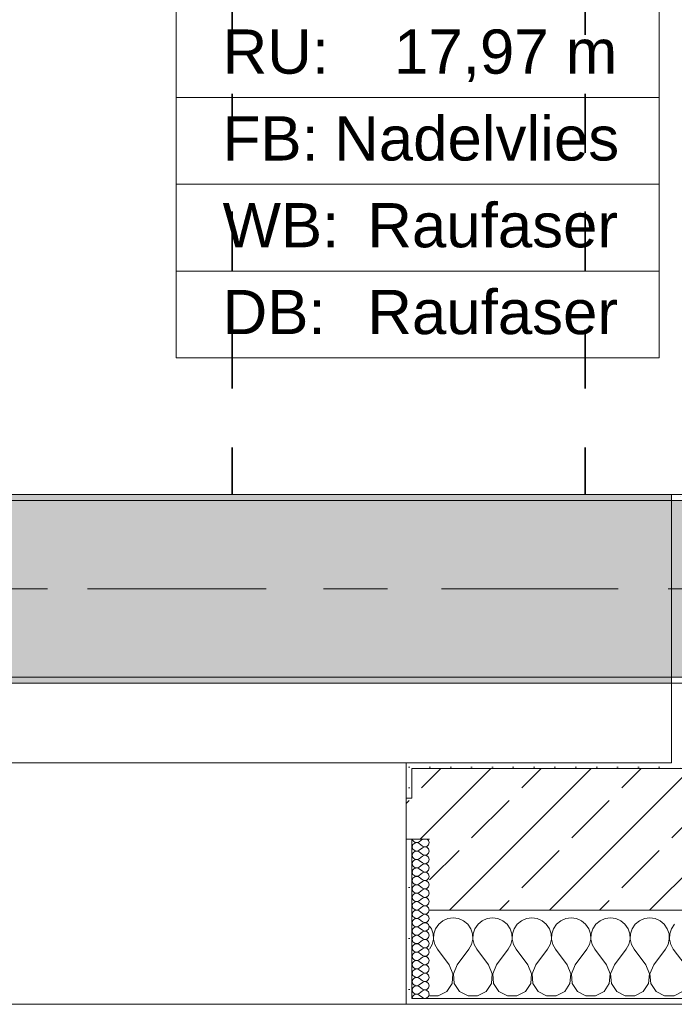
# Model space of a CAD drawing. Header units: metres. Extents: x -3.6 to 84.5, y -11 to 16.8.
# Tile 50 of 137: x 17.3 to 18.4, y -0.2 to 1.5. Entities that reach past the tile are written whole.
import ezdxf

# ---------------------------------------------------------------- set-up
doc = ezdxf.new("R2010")
doc.units = ezdxf.units.M
doc.header["$MEASUREMENT"] = 0
doc.linetypes.add('Achse', pattern=[0.2, 0.1, -0.05, 0, -0.05])
doc.linetypes.add('Strichlinie doppelt', pattern=[0.546806, 0.264583, -0.105833, 0.070556, -0.105833])
for name, color, linetype in [('155 - Bemaßung_ Beschriftung.Ausbau - Deckenelemente', 7, 'Continuous'), ('401 - Zone.Raum_ Raumbegrenzung_ Whg.', 7, 'Continuous'), ('451 - Universal.Achsen Raster', 7, 'Continuous'), ('604 - Struktur.Wand Aussen', 7, 'Continuous'), ('607 - Struktur.Stütze', 7, 'Continuous'), ('608 - Struktur.Träger', 7, 'Continuous')]:
    doc.layers.add(name, color=color, linetype=linetype)
doc.styles.add('ERSTELLTER_STIL_2', font='txt')
pattern_1 = [(45, (0, 0), (-0.01767767, 0.01767767), [0, -0.025])]
pattern_2 = [(0, (0, 0), (0, 0.08660254), [0, -0.05]), (0, (0.025, 0.0433), (0, 0.08660254), [0, -0.05])]
pattern_3 = [(45, (0, 0), (-0.08485281, 0.08485281), []), (45, (-0.04243, 0.04243), (-0.08485281, 0.08485281), [0.09, -0.03])]

# ---------------------------------------------------------------- blocks, each defined once
blk = doc.blocks.new('*X74')
at = {"layer": '604 - Struktur.Wand Aussen', "color": 7, "linetype": 'Continuous', "lineweight": 5}
for p, q in [((17.9825, -0.0133), (17.9754, -0.0192)), ((17.9909, -0.0096), (17.9825, -0.0133)), ((18, -0.0083), (17.9909, -0.0096)), ((18.0091, -0.0096), (18, -0.0083)), ((18.0175, -0.0133), (18.0091, -0.0096)), ((18.0246, -0.0192), (18.0175, -0.0133)), ((18.0491, -0.0133), (18.0421, -0.0192)), ((18.0576, -0.0096), (18.0491, -0.0133)), ((18.0667, -0.0083), (18.0576, -0.0096)), ((18.0758, -0.0096), (18.0667, -0.0083)), ((18.0842, -0.0133), (18.0758, -0.0096)), ((18.0913, -0.0192), (18.0842, -0.0133)), ((18.1158, -0.0133), (18.1087, -0.0192)), ((18.1242, -0.0096), (18.1158, -0.0133)), ((18.1333, -0.0083), (18.1242, -0.0096)), ((18.1424, -0.0096), (18.1333, -0.0083)), ((18.1509, -0.0133), (18.1424, -0.0096)), ((18.1579, -0.0192), (18.1509, -0.0133)), ((18.1825, -0.0133), (18.1754, -0.0192)), ((18.1909, -0.0096), (18.1825, -0.0133)), ((18.2, -0.0083), (18.1909, -0.0096)), ((18.2091, -0.0096), (18.2, -0.0083)), ((18.2175, -0.0133), (18.2091, -0.0096)), ((18.2246, -0.0192), (18.2175, -0.0133)), ((18.2491, -0.0133), (18.2421, -0.0192)), ((18.2576, -0.0096), (18.2491, -0.0133)), ((18.2667, -0.0083), (18.2576, -0.0096)), ((18.2758, -0.0096), (18.2667, -0.0083)), ((18.2842, -0.0133), (18.2758, -0.0096)), ((18.2913, -0.0192), (18.2842, -0.0133)), ((18.3158, -0.0133), (18.3087, -0.0192)), ((18.3242, -0.0096), (18.3158, -0.0133)), ((18.3333, -0.0083), (18.3242, -0.0096)), ((18.3424, -0.0096), (18.3333, -0.0083)), ((18.3509, -0.0133), (18.3424, -0.0096)), ((18.3579, -0.0192), (18.3509, -0.0133)), ((17.9631, -0.0268), (17.96, -0.0222)), ((17.9661, -0.0355), (17.9631, -0.0268)), ((17.9702, -0.0268), (17.9672, -0.0355)), ((17.9754, -0.0192), (17.9702, -0.0268)), ((18.0298, -0.0268), (18.0246, -0.0192)), ((18.0328, -0.0355), (18.0298, -0.0268)), ((18.0369, -0.0268), (18.0339, -0.0355)), ((18.0421, -0.0192), (18.0369, -0.0268)), ((18.0965, -0.0268), (18.0913, -0.0192)), ((18.0994, -0.0355), (18.0965, -0.0268)), ((18.1035, -0.0268), (18.1006, -0.0355)), ((18.1087, -0.0192), (18.1035, -0.0268)), ((18.1631, -0.0268), (18.1579, -0.0192)), ((18.1661, -0.0355), (18.1631, -0.0268)), ((18.1702, -0.0268), (18.1672, -0.0355)), ((18.1754, -0.0192), (18.1702, -0.0268)), ((18.2298, -0.0268), (18.2246, -0.0192)), ((18.2328, -0.0355), (18.2298, -0.0268)), ((18.2369, -0.0268), (18.2339, -0.0355)), ((18.2421, -0.0192), (18.2369, -0.0268)), ((18.2965, -0.0268), (18.2913, -0.0192)), ((18.2994, -0.0355), (18.2965, -0.0268)), ((18.3035, -0.0268), (18.3006, -0.0355)), ((18.3087, -0.0192), (18.3035, -0.0268)), ((18.3631, -0.0268), (18.3579, -0.0192)), ((18.3661, -0.0355), (18.3631, -0.0268)), ((18.3702, -0.0268), (18.3672, -0.0355)), ((18.3754, -0.0192), (18.3702, -0.0268)), ((17.9645, -0.0536), (17.9665, -0.0447)), ((17.9665, -0.0447), (17.9661, -0.0355)), ((17.9672, -0.0355), (17.9668, -0.0447)), ((17.9668, -0.0447), (17.9689, -0.0536)), ((18.0311, -0.0536), (18.0332, -0.0447)), ((18.0332, -0.0447), (18.0328, -0.0355)), ((18.0339, -0.0355), (18.0335, -0.0447)), ((18.0335, -0.0447), (18.0355, -0.0536)), ((18.0978, -0.0536), (18.0999, -0.0447)), ((18.0999, -0.0447), (18.0994, -0.0355)), ((18.1006, -0.0355), (18.1001, -0.0447)), ((18.1001, -0.0447), (18.1022, -0.0536)), ((18.1645, -0.0536), (18.1665, -0.0447)), ((18.1665, -0.0447), (18.1661, -0.0355)), ((18.1672, -0.0355), (18.1668, -0.0447)), ((18.1668, -0.0447), (18.1689, -0.0536)), ((18.2311, -0.0536), (18.2332, -0.0447)), ((18.2332, -0.0447), (18.2328, -0.0355)), ((18.2339, -0.0355), (18.2335, -0.0447)), ((18.2335, -0.0447), (18.2355, -0.0536)), ((18.2978, -0.0536), (18.2999, -0.0447)), ((18.2999, -0.0447), (18.2994, -0.0355)), ((18.3006, -0.0355), (18.3001, -0.0447)), ((18.3001, -0.0447), (18.3022, -0.0536)), ((18.3645, -0.0536), (18.3665, -0.0447)), ((18.3665, -0.0447), (18.3661, -0.0355)), ((18.3672, -0.0355), (18.3668, -0.0447)), ((18.3668, -0.0447), (18.3689, -0.0536)), ((17.96, -0.0617), (17.9645, -0.0536)), ((17.9689, -0.0536), (17.9733, -0.0617)), ((17.9933, -0.0883), (17.9733, -0.0617)), ((18.0067, -0.0883), (18.0267, -0.0617)), ((18.0267, -0.0617), (18.0311, -0.0536)), ((18.0355, -0.0536), (18.04, -0.0617)), ((18.06, -0.0883), (18.04, -0.0617)), ((18.0733, -0.0883), (18.0933, -0.0617)), ((18.0933, -0.0617), (18.0978, -0.0536)), ((18.1022, -0.0536), (18.1067, -0.0617)), ((18.1267, -0.0883), (18.1067, -0.0617)), ((18.14, -0.0883), (18.16, -0.0617)), ((18.16, -0.0617), (18.1645, -0.0536)), ((18.1689, -0.0536), (18.1733, -0.0617)), ((18.1933, -0.0883), (18.1733, -0.0617)), ((18.2067, -0.0883), (18.2267, -0.0617)), ((18.2267, -0.0617), (18.2311, -0.0536)), ((18.2355, -0.0536), (18.24, -0.0617)), ((18.26, -0.0883), (18.24, -0.0617)), ((18.2733, -0.0883), (18.2933, -0.0617)), ((18.2933, -0.0617), (18.2978, -0.0536)), ((18.3022, -0.0536), (18.3067, -0.0617)), ((18.3267, -0.0883), (18.3067, -0.0617)), ((18.34, -0.0883), (18.36, -0.0617)), ((18.36, -0.0617), (18.3645, -0.0536)), ((18.3689, -0.0536), (18.3733, -0.0617)), ((18.3933, -0.0883), (18.3733, -0.0617)), ((17.9996, -0.1033), (17.9933, -0.0883)), ((18.0067, -0.0883), (18.0004, -0.1033)), ((18.0663, -0.1033), (18.06, -0.0883)), ((18.0733, -0.0883), (18.067, -0.1033)), ((18.133, -0.1033), (18.1267, -0.0883)), ((18.14, -0.0883), (18.1337, -0.1033)), ((18.1996, -0.1033), (18.1933, -0.0883)), ((18.2067, -0.0883), (18.2004, -0.1033)), ((18.2663, -0.1033), (18.26, -0.0883)), ((18.2733, -0.0883), (18.267, -0.1033)), ((18.333, -0.1033), (18.3267, -0.0883)), ((18.34, -0.0883), (18.3337, -0.1033)), ((17.9981, -0.1195), (17.9996, -0.1033)), ((18.0004, -0.1033), (18.0019, -0.1195)), ((18.0648, -0.1195), (18.0663, -0.1033)), ((18.067, -0.1033), (18.0686, -0.1195)), ((18.1314, -0.1195), (18.133, -0.1033)), ((18.1337, -0.1033), (18.1352, -0.1195)), ((18.1981, -0.1195), (18.1996, -0.1033)), ((18.2004, -0.1033), (18.2019, -0.1195)), ((18.2648, -0.1195), (18.2663, -0.1033)), ((18.267, -0.1033), (18.2686, -0.1195)), ((18.3314, -0.1195), (18.333, -0.1033)), ((18.3337, -0.1033), (18.3352, -0.1195)), ((17.9748, -0.1407), (17.9891, -0.133)), ((17.9891, -0.133), (17.9981, -0.1195)), ((18.0019, -0.1195), (18.0109, -0.133)), ((18.0109, -0.133), (18.0252, -0.1407)), ((18.0415, -0.1407), (18.0558, -0.133)), ((18.0558, -0.133), (18.0648, -0.1195)), ((18.0686, -0.1195), (18.0776, -0.133)), ((18.0776, -0.133), (18.0919, -0.1407)), ((18.1081, -0.1407), (18.1224, -0.133)), ((18.1224, -0.133), (18.1314, -0.1195)), ((18.1352, -0.1195), (18.1442, -0.133)), ((18.1442, -0.133), (18.1585, -0.1407)), ((18.1748, -0.1407), (18.1891, -0.133)), ((18.1891, -0.133), (18.1981, -0.1195)), ((18.2019, -0.1195), (18.2109, -0.133)), ((18.2109, -0.133), (18.2252, -0.1407)), ((18.2415, -0.1407), (18.2558, -0.133)), ((18.2558, -0.133), (18.2648, -0.1195)), ((18.2686, -0.1195), (18.2776, -0.133)), ((18.2776, -0.133), (18.2919, -0.1407)), ((18.3081, -0.1407), (18.3224, -0.133)), ((18.3224, -0.133), (18.3314, -0.1195)), ((18.3352, -0.1195), (18.3442, -0.133)), ((18.3442, -0.133), (18.3585, -0.1407)), ((18.3748, -0.1407), (18.3891, -0.133)), ((17.96, -0.1407), (17.9748, -0.1407)), ((18.0252, -0.1407), (18.0415, -0.1407)), ((18.0919, -0.1407), (18.1081, -0.1407)), ((18.1585, -0.1407), (18.1748, -0.1407)), ((18.2252, -0.1407), (18.2415, -0.1407)), ((18.2919, -0.1407), (18.3081, -0.1407)), ((18.3585, -0.1407), (18.3748, -0.1407))]:
    blk.add_line(p, q, dxfattribs=at)
blk = doc.blocks.new('*X98')
at = {"layer": '604 - Struktur.Wand Aussen', "color": 7, "linetype": 'Continuous', "lineweight": 5}
for p, q in [((17.9309, 0.125), (17.931, 0.1245)), ((17.931, 0.1245), (17.9318, 0.1227)), ((17.9318, 0.1227), (17.933, 0.1212)), ((17.933, 0.1174), (17.9318, 0.1159)), ((17.933, 0.1212), (17.9347, 0.12)), ((17.9347, 0.1185), (17.933, 0.1174)), ((17.9347, 0.12), (17.9365, 0.1194)), ((17.9365, 0.1192), (17.9347, 0.1185)), ((17.9365, 0.1194), (17.9385, 0.1193)), ((17.9385, 0.1193), (17.9365, 0.1192)), ((17.9385, 0.1193), (17.9404, 0.1198)), ((17.9404, 0.1188), (17.9385, 0.1193)), ((17.9404, 0.1198), (17.9421, 0.1207)), ((17.9421, 0.1179), (17.9404, 0.1188)), ((17.9479, 0.125), (17.9421, 0.1207)), ((17.9479, 0.1136), (17.9421, 0.1179)), ((17.9582, 0.123), (17.9561, 0.125)), ((17.9593, 0.1193), (17.9582, 0.123)), ((17.9582, 0.1155), (17.9593, 0.1193)), ((17.931, 0.1141), (17.9307, 0.1121)), ((17.9307, 0.1121), (17.931, 0.1102)), ((17.9318, 0.1159), (17.931, 0.1141)), ((17.931, 0.1102), (17.9318, 0.1084)), ((17.9318, 0.1016), (17.931, 0.0998)), ((17.9318, 0.1084), (17.933, 0.1069)), ((17.933, 0.1031), (17.9318, 0.1016)), ((17.933, 0.1069), (17.9347, 0.1058)), ((17.9347, 0.1042), (17.933, 0.1031)), ((17.9347, 0.1058), (17.9365, 0.1051)), ((17.9365, 0.1049), (17.9347, 0.1042)), ((17.9365, 0.1051), (17.9385, 0.105)), ((17.9385, 0.105), (17.9365, 0.1049)), ((17.9385, 0.105), (17.9404, 0.1055)), ((17.9404, 0.1045), (17.9385, 0.105)), ((17.9404, 0.1055), (17.9421, 0.1064)), ((17.9421, 0.1036), (17.9404, 0.1045)), ((17.9479, 0.1107), (17.9421, 0.1064)), ((17.9479, 0.0993), (17.9421, 0.1036)), ((17.9479, 0.1136), (17.9515, 0.1122)), ((17.9515, 0.1121), (17.9479, 0.1107)), ((17.9515, 0.1122), (17.9553, 0.1129)), ((17.9553, 0.1114), (17.9515, 0.1121)), ((17.9553, 0.1129), (17.9582, 0.1155)), ((17.9582, 0.1088), (17.9553, 0.1114)), ((17.9553, 0.0986), (17.9582, 0.1012)), ((17.9593, 0.105), (17.9582, 0.1088)), ((17.9582, 0.1012), (17.9593, 0.105)), ((17.931, 0.0998), (17.9307, 0.0979)), ((17.9307, 0.0979), (17.931, 0.0959)), ((17.931, 0.0855), (17.9307, 0.0836)), ((17.9307, 0.0836), (17.931, 0.0816)), ((17.931, 0.0959), (17.9318, 0.0941)), ((17.9318, 0.0873), (17.931, 0.0855)), ((17.9318, 0.0941), (17.933, 0.0926)), ((17.933, 0.0888), (17.9318, 0.0873)), ((17.933, 0.0926), (17.9347, 0.0915)), ((17.9347, 0.09), (17.933, 0.0888)), ((17.9347, 0.0915), (17.9365, 0.0908)), ((17.9365, 0.0906), (17.9347, 0.09)), ((17.9365, 0.0908), (17.9385, 0.0907)), ((17.9385, 0.0907), (17.9365, 0.0906)), ((17.9385, 0.0907), (17.9404, 0.0912)), ((17.9404, 0.0902), (17.9385, 0.0907)), ((17.9404, 0.0912), (17.9421, 0.0921)), ((17.9421, 0.0893), (17.9404, 0.0902)), ((17.9479, 0.0964), (17.9421, 0.0921)), ((17.9479, 0.085), (17.9421, 0.0893)), ((17.9479, 0.0993), (17.9515, 0.0979)), ((17.9515, 0.0978), (17.9479, 0.0964)), ((17.9479, 0.085), (17.9515, 0.0836)), ((17.9515, 0.0835), (17.9479, 0.0821)), ((17.9515, 0.0979), (17.9553, 0.0986)), ((17.9553, 0.0971), (17.9515, 0.0978)), ((17.9515, 0.0836), (17.9553, 0.0843)), ((17.9553, 0.0828), (17.9515, 0.0835)), ((17.9582, 0.0945), (17.9553, 0.0971)), ((17.9553, 0.0843), (17.9582, 0.087)), ((17.9593, 0.0907), (17.9582, 0.0945)), ((17.9582, 0.087), (17.9593, 0.0907)), ((17.931, 0.0712), (17.9307, 0.0693)), ((17.9307, 0.0693), (17.931, 0.0673)), ((17.931, 0.0816), (17.9318, 0.0798)), ((17.9318, 0.073), (17.931, 0.0712)), ((17.931, 0.0673), (17.9318, 0.0655)), ((17.9318, 0.0798), (17.933, 0.0783)), ((17.933, 0.0746), (17.9318, 0.073)), ((17.933, 0.0783), (17.9347, 0.0772)), ((17.9347, 0.0757), (17.933, 0.0746)), ((17.9347, 0.0772), (17.9365, 0.0766)), ((17.9365, 0.0763), (17.9347, 0.0757)), ((17.9365, 0.0766), (17.9385, 0.0765)), ((17.9385, 0.0764), (17.9365, 0.0763)), ((17.9385, 0.0765), (17.9404, 0.0769)), ((17.9404, 0.076), (17.9385, 0.0764)), ((17.9404, 0.0769), (17.9421, 0.0779)), ((17.9421, 0.075), (17.9404, 0.076)), ((17.9479, 0.0821), (17.9421, 0.0779)), ((17.9479, 0.0707), (17.9421, 0.075)), ((17.9479, 0.0679), (17.9421, 0.0636)), ((17.9479, 0.0707), (17.9515, 0.0693)), ((17.9515, 0.0693), (17.9479, 0.0679)), ((17.9515, 0.0693), (17.9553, 0.07)), ((17.9553, 0.0685), (17.9515, 0.0693)), ((17.9582, 0.0802), (17.9553, 0.0828)), ((17.9553, 0.07), (17.9582, 0.0727)), ((17.9582, 0.0659), (17.9553, 0.0685)), ((17.9593, 0.0764), (17.9582, 0.0802)), ((17.9582, 0.0727), (17.9593, 0.0764)), ((17.931, 0.057), (17.9307, 0.055)), ((17.9307, 0.055), (17.931, 0.053)), ((17.9318, 0.0588), (17.931, 0.057)), ((17.931, 0.053), (17.9318, 0.0512)), ((17.9318, 0.0655), (17.933, 0.064)), ((17.933, 0.0603), (17.9318, 0.0588)), ((17.9318, 0.0512), (17.933, 0.0497)), ((17.933, 0.064), (17.9347, 0.0629)), ((17.9347, 0.0614), (17.933, 0.0603)), ((17.9347, 0.0629), (17.9365, 0.0623)), ((17.9365, 0.062), (17.9347, 0.0614)), ((17.9365, 0.0623), (17.9385, 0.0622)), ((17.9385, 0.0621), (17.9365, 0.062)), ((17.9385, 0.0622), (17.9404, 0.0626)), ((17.9404, 0.0617), (17.9385, 0.0621)), ((17.9404, 0.0626), (17.9421, 0.0636)), ((17.9421, 0.0607), (17.9404, 0.0617)), ((17.9479, 0.0564), (17.9421, 0.0607)), ((17.9479, 0.0536), (17.9421, 0.0493)), ((17.9479, 0.0564), (17.9515, 0.055)), ((17.9515, 0.055), (17.9479, 0.0536)), ((17.9515, 0.055), (17.9553, 0.0558)), ((17.9553, 0.0542), (17.9515, 0.055)), ((17.9553, 0.0558), (17.9582, 0.0584)), ((17.9582, 0.0516), (17.9553, 0.0542)), ((17.9593, 0.0621), (17.9582, 0.0659)), ((17.9582, 0.0584), (17.9593, 0.0621)), ((17.9593, 0.0479), (17.9582, 0.0516)), ((17.931, 0.0427), (17.9307, 0.0407)), ((17.9307, 0.0407), (17.931, 0.0388)), ((17.9318, 0.0445), (17.931, 0.0427)), ((17.931, 0.0388), (17.9318, 0.037)), ((17.933, 0.046), (17.9318, 0.0445)), ((17.9318, 0.037), (17.933, 0.0354)), ((17.933, 0.0497), (17.9347, 0.0486)), ((17.9347, 0.0471), (17.933, 0.046)), ((17.933, 0.0354), (17.9347, 0.0343)), ((17.9347, 0.0486), (17.9365, 0.048)), ((17.9365, 0.0477), (17.9347, 0.0471)), ((17.9347, 0.0343), (17.9365, 0.0337)), ((17.9365, 0.0334), (17.9347, 0.0328)), ((17.9365, 0.048), (17.9385, 0.0479)), ((17.9385, 0.0478), (17.9365, 0.0477)), ((17.9365, 0.0337), (17.9385, 0.0336)), ((17.9385, 0.0335), (17.9365, 0.0334)), ((17.9385, 0.0479), (17.9404, 0.0483)), ((17.9404, 0.0474), (17.9385, 0.0478)), ((17.9385, 0.0336), (17.9404, 0.034)), ((17.9404, 0.0331), (17.9385, 0.0335)), ((17.9404, 0.0483), (17.9421, 0.0493)), ((17.9421, 0.0464), (17.9404, 0.0474)), ((17.9404, 0.034), (17.9421, 0.035)), ((17.9479, 0.0421), (17.9421, 0.0464)), ((17.9479, 0.0393), (17.9421, 0.035)), ((17.9479, 0.0421), (17.9515, 0.0407)), ((17.9515, 0.0407), (17.9479, 0.0393)), ((17.9515, 0.0407), (17.9553, 0.0415)), ((17.9553, 0.04), (17.9515, 0.0407)), ((17.9553, 0.0415), (17.9582, 0.0441)), ((17.9582, 0.0373), (17.9553, 0.04)), ((17.9582, 0.0441), (17.9593, 0.0479)), ((17.9593, 0.0336), (17.9582, 0.0373)), ((17.9582, 0.0298), (17.9593, 0.0336)), ((17.931, 0.0284), (17.9307, 0.0264)), ((17.9307, 0.0264), (17.931, 0.0245)), ((17.9318, 0.0302), (17.931, 0.0284)), ((17.931, 0.0245), (17.9318, 0.0227)), ((17.933, 0.0317), (17.9318, 0.0302)), ((17.9318, 0.0227), (17.933, 0.0212)), ((17.933, 0.0174), (17.9318, 0.0159)), ((17.9347, 0.0328), (17.933, 0.0317)), ((17.933, 0.0212), (17.9347, 0.02)), ((17.9347, 0.0185), (17.933, 0.0174)), ((17.9347, 0.02), (17.9365, 0.0194)), ((17.9365, 0.0192), (17.9347, 0.0185)), ((17.9365, 0.0194), (17.9385, 0.0193)), ((17.9385, 0.0193), (17.9365, 0.0192)), ((17.9385, 0.0193), (17.9404, 0.0198)), ((17.9404, 0.0188), (17.9385, 0.0193)), ((17.9421, 0.0321), (17.9404, 0.0331)), ((17.9404, 0.0198), (17.9421, 0.0207)), ((17.9421, 0.0179), (17.9404, 0.0188)), ((17.9479, 0.0279), (17.9421, 0.0321)), ((17.9479, 0.025), (17.9421, 0.0207)), ((17.9479, 0.0136), (17.9421, 0.0179)), ((17.9479, 0.0279), (17.9515, 0.0265)), ((17.9515, 0.0264), (17.9479, 0.025)), ((17.9515, 0.0265), (17.9553, 0.0272)), ((17.9553, 0.0257), (17.9515, 0.0264)), ((17.9553, 0.0272), (17.9582, 0.0298)), ((17.9582, 0.023), (17.9553, 0.0257)), ((17.9593, 0.0193), (17.9582, 0.023)), ((17.9582, 0.0155), (17.9593, 0.0193)), ((17.931, 0.0141), (17.9307, 0.0121)), ((17.9307, 0.0121), (17.931, 0.0102)), ((17.9318, 0.0159), (17.931, 0.0141)), ((17.931, 0.0102), (17.9318, 0.0084)), ((17.9318, 0.0016), (17.931, -0.0002)), ((17.9318, 0.0084), (17.933, 0.0069)), ((17.933, 0.0031), (17.9318, 0.0016)), ((17.933, 0.0069), (17.9347, 0.0058)), ((17.9347, 0.0042), (17.933, 0.0031)), ((17.9347, 0.0058), (17.9365, 0.0051)), ((17.9365, 0.0049), (17.9347, 0.0042)), ((17.9365, 0.0051), (17.9385, 0.005)), ((17.9385, 0.005), (17.9365, 0.0049)), ((17.9385, 0.005), (17.9404, 0.0055)), ((17.9404, 0.0045), (17.9385, 0.005)), ((17.9404, 0.0055), (17.9421, 0.0064)), ((17.9421, 0.0036), (17.9404, 0.0045)), ((17.9479, 0.0107), (17.9421, 0.0064)), ((17.9479, -0.0007), (17.9421, 0.0036)), ((17.9479, 0.0136), (17.9515, 0.0122)), ((17.9515, 0.0121), (17.9479, 0.0107)), ((17.9515, 0.0122), (17.9553, 0.0129)), ((17.9553, 0.0114), (17.9515, 0.0121)), ((17.9553, 0.0129), (17.9582, 0.0155)), ((17.9582, 0.0088), (17.9553, 0.0114)), ((17.9553, -0.0014), (17.9582, 0.0012)), ((17.9593, 0.005), (17.9582, 0.0088)), ((17.9582, 0.0012), (17.9593, 0.005)), ((17.931, -0.0002), (17.9307, -0.0021)), ((17.9307, -0.0021), (17.931, -0.0041)), ((17.931, -0.0145), (17.9307, -0.0164)), ((17.9307, -0.0164), (17.931, -0.0184)), ((17.931, -0.0041), (17.9318, -0.0059)), ((17.9318, -0.0127), (17.931, -0.0145)), ((17.9318, -0.0059), (17.933, -0.0074)), ((17.933, -0.0112), (17.9318, -0.0127)), ((17.933, -0.0074), (17.9347, -0.0085)), ((17.9347, -0.01), (17.933, -0.0112)), ((17.9347, -0.0085), (17.9365, -0.0092)), ((17.9365, -0.0094), (17.9347, -0.01)), ((17.9365, -0.0092), (17.9385, -0.0093)), ((17.9385, -0.0093), (17.9365, -0.0094)), ((17.9385, -0.0093), (17.9404, -0.0088)), ((17.9404, -0.0098), (17.9385, -0.0093)), ((17.9404, -0.0088), (17.9421, -0.0079)), ((17.9421, -0.0107), (17.9404, -0.0098)), ((17.9479, -0.0036), (17.9421, -0.0079)), ((17.9479, -0.015), (17.9421, -0.0107)), ((17.9479, -0.0007), (17.9515, -0.0021)), ((17.9515, -0.0022), (17.9479, -0.0036)), ((17.9479, -0.015), (17.9515, -0.0164)), ((17.9515, -0.0165), (17.9479, -0.0179)), ((17.9515, -0.0021), (17.9553, -0.0014)), ((17.9553, -0.0029), (17.9515, -0.0022)), ((17.9515, -0.0164), (17.9553, -0.0157)), ((17.9553, -0.0172), (17.9515, -0.0165)), ((17.9582, -0.0055), (17.9553, -0.0029)), ((17.9553, -0.0157), (17.9582, -0.013)), ((17.9593, -0.0093), (17.9582, -0.0055)), ((17.9582, -0.013), (17.9593, -0.0093)), ((17.931, -0.0288), (17.9307, -0.0307)), ((17.9307, -0.0307), (17.931, -0.0327)), ((17.931, -0.0184), (17.9318, -0.0202)), ((17.9318, -0.027), (17.931, -0.0288)), ((17.931, -0.0327), (17.9318, -0.0345)), ((17.9318, -0.0202), (17.933, -0.0217)), ((17.933, -0.0254), (17.9318, -0.027)), ((17.933, -0.0217), (17.9347, -0.0228)), ((17.9347, -0.0243), (17.933, -0.0254)), ((17.9347, -0.0228), (17.9365, -0.0234)), ((17.9365, -0.0237), (17.9347, -0.0243)), ((17.9365, -0.0234), (17.9385, -0.0235)), ((17.9385, -0.0236), (17.9365, -0.0237)), ((17.9385, -0.0235), (17.9404, -0.0231)), ((17.9404, -0.024), (17.9385, -0.0236)), ((17.9404, -0.0231), (17.9421, -0.0221)), ((17.9421, -0.025), (17.9404, -0.024)), ((17.9479, -0.0179), (17.9421, -0.0221)), ((17.9479, -0.0293), (17.9421, -0.025)), ((17.9479, -0.0321), (17.9421, -0.0364)), ((17.9479, -0.0293), (17.9515, -0.0307)), ((17.9515, -0.0307), (17.9479, -0.0321)), ((17.9515, -0.0307), (17.9553, -0.03)), ((17.9553, -0.0315), (17.9515, -0.0307)), ((17.9582, -0.0198), (17.9553, -0.0172)), ((17.9553, -0.03), (17.9582, -0.0273)), ((17.9582, -0.0341), (17.9553, -0.0315)), ((17.9593, -0.0236), (17.9582, -0.0198)), ((17.9582, -0.0273), (17.9593, -0.0236)), ((17.931, -0.043), (17.9307, -0.045)), ((17.9307, -0.045), (17.931, -0.047)), ((17.9318, -0.0412), (17.931, -0.043)), ((17.931, -0.047), (17.9318, -0.0488)), ((17.9318, -0.0345), (17.933, -0.036)), ((17.933, -0.0397), (17.9318, -0.0412)), ((17.9318, -0.0488), (17.933, -0.0503)), ((17.933, -0.036), (17.9347, -0.0371)), ((17.9347, -0.0386), (17.933, -0.0397)), ((17.9347, -0.0371), (17.9365, -0.0377)), ((17.9365, -0.038), (17.9347, -0.0386)), ((17.9365, -0.0377), (17.9385, -0.0378)), ((17.9385, -0.0379), (17.9365, -0.038)), ((17.9385, -0.0378), (17.9404, -0.0374)), ((17.9404, -0.0383), (17.9385, -0.0379)), ((17.9404, -0.0374), (17.9421, -0.0364)), ((17.9421, -0.0393), (17.9404, -0.0383)), ((17.9479, -0.0436), (17.9421, -0.0393)), ((17.9479, -0.0464), (17.9421, -0.0507)), ((17.9479, -0.0436), (17.9515, -0.045)), ((17.9515, -0.045), (17.9479, -0.0464)), ((17.9515, -0.045), (17.9553, -0.0442)), ((17.9553, -0.0458), (17.9515, -0.045)), ((17.9553, -0.0442), (17.9582, -0.0416)), ((17.9582, -0.0484), (17.9553, -0.0458)), ((17.9593, -0.0379), (17.9582, -0.0341)), ((17.9582, -0.0416), (17.9593, -0.0379)), ((17.9593, -0.0521), (17.9582, -0.0484)), ((17.931, -0.0573), (17.9307, -0.0593)), ((17.9307, -0.0593), (17.931, -0.0612)), ((17.9318, -0.0555), (17.931, -0.0573)), ((17.931, -0.0612), (17.9318, -0.063)), ((17.933, -0.054), (17.9318, -0.0555)), ((17.9318, -0.063), (17.933, -0.0646)), ((17.933, -0.0503), (17.9347, -0.0514)), ((17.9347, -0.0529), (17.933, -0.054)), ((17.933, -0.0646), (17.9347, -0.0657)), ((17.9347, -0.0514), (17.9365, -0.052)), ((17.9365, -0.0523), (17.9347, -0.0529)), ((17.9347, -0.0657), (17.9365, -0.0663)), ((17.9365, -0.0666), (17.9347, -0.0672)), ((17.9365, -0.052), (17.9385, -0.0521)), ((17.9385, -0.0522), (17.9365, -0.0523)), ((17.9365, -0.0663), (17.9385, -0.0664)), ((17.9385, -0.0665), (17.9365, -0.0666)), ((17.9385, -0.0521), (17.9404, -0.0517)), ((17.9404, -0.0526), (17.9385, -0.0522)), ((17.9385, -0.0664), (17.9404, -0.066)), ((17.9404, -0.0669), (17.9385, -0.0665)), ((17.9404, -0.0517), (17.9421, -0.0507)), ((17.9421, -0.0536), (17.9404, -0.0526)), ((17.9404, -0.066), (17.9421, -0.065)), ((17.9479, -0.0579), (17.9421, -0.0536)), ((17.9479, -0.0607), (17.9421, -0.065)), ((17.9479, -0.0579), (17.9515, -0.0593)), ((17.9515, -0.0593), (17.9479, -0.0607)), ((17.9515, -0.0593), (17.9553, -0.0585)), ((17.9553, -0.06), (17.9515, -0.0593)), ((17.9553, -0.0585), (17.9582, -0.0559)), ((17.9582, -0.0627), (17.9553, -0.06)), ((17.9582, -0.0559), (17.9593, -0.0521)), ((17.9593, -0.0664), (17.9582, -0.0627)), ((17.9582, -0.0702), (17.9593, -0.0664)), ((17.931, -0.0716), (17.9307, -0.0736)), ((17.9307, -0.0736), (17.931, -0.0755)), ((17.9318, -0.0698), (17.931, -0.0716)), ((17.931, -0.0755), (17.9318, -0.0773)), ((17.933, -0.0683), (17.9318, -0.0698)), ((17.9318, -0.0773), (17.933, -0.0788)), ((17.933, -0.0826), (17.9318, -0.0841)), ((17.9347, -0.0672), (17.933, -0.0683)), ((17.933, -0.0788), (17.9347, -0.08)), ((17.9347, -0.0815), (17.933, -0.0826)), ((17.9347, -0.08), (17.9365, -0.0806)), ((17.9365, -0.0808), (17.9347, -0.0815)), ((17.9365, -0.0806), (17.9385, -0.0807)), ((17.9385, -0.0807), (17.9365, -0.0808)), ((17.9385, -0.0807), (17.9404, -0.0802)), ((17.9404, -0.0812), (17.9385, -0.0807)), ((17.9421, -0.0679), (17.9404, -0.0669)), ((17.9404, -0.0802), (17.9421, -0.0793)), ((17.9421, -0.0821), (17.9404, -0.0812)), ((17.9479, -0.0721), (17.9421, -0.0679)), ((17.9479, -0.075), (17.9421, -0.0793)), ((17.9479, -0.0864), (17.9421, -0.0821)), ((17.9479, -0.0721), (17.9515, -0.0735)), ((17.9515, -0.0736), (17.9479, -0.075)), ((17.9515, -0.0735), (17.9553, -0.0728)), ((17.9553, -0.0743), (17.9515, -0.0736)), ((17.9553, -0.0728), (17.9582, -0.0702)), ((17.9582, -0.077), (17.9553, -0.0743)), ((17.9593, -0.0807), (17.9582, -0.077)), ((17.9582, -0.0845), (17.9593, -0.0807)), ((17.931, -0.0859), (17.9307, -0.0879)), ((17.9307, -0.0879), (17.931, -0.0898)), ((17.931, -0.1002), (17.9307, -0.1021)), ((17.9318, -0.0841), (17.931, -0.0859)), ((17.931, -0.0898), (17.9318, -0.0916)), ((17.9318, -0.0984), (17.931, -0.1002)), ((17.9318, -0.0916), (17.933, -0.0931)), ((17.933, -0.0969), (17.9318, -0.0984)), ((17.933, -0.0931), (17.9347, -0.0942)), ((17.9347, -0.0958), (17.933, -0.0969)), ((17.9347, -0.0942), (17.9365, -0.0949)), ((17.9365, -0.0951), (17.9347, -0.0958)), ((17.9365, -0.0949), (17.9385, -0.095)), ((17.9385, -0.095), (17.9365, -0.0951)), ((17.9385, -0.095), (17.9404, -0.0945)), ((17.9404, -0.0955), (17.9385, -0.095)), ((17.9404, -0.0945), (17.9421, -0.0936)), ((17.9421, -0.0964), (17.9404, -0.0955)), ((17.9479, -0.0893), (17.9421, -0.0936)), ((17.9479, -0.1007), (17.9421, -0.0964)), ((17.9479, -0.0864), (17.9515, -0.0878)), ((17.9515, -0.0879), (17.9479, -0.0893)), ((17.9515, -0.0878), (17.9553, -0.0871)), ((17.9553, -0.0886), (17.9515, -0.0879)), ((17.9553, -0.0871), (17.9582, -0.0845)), ((17.9582, -0.0912), (17.9553, -0.0886)), ((17.9553, -0.1014), (17.9582, -0.0988)), ((17.9593, -0.095), (17.9582, -0.0912)), ((17.9582, -0.0988), (17.9593, -0.095)), ((17.9307, -0.1021), (17.931, -0.1041)), ((17.931, -0.1145), (17.9307, -0.1164)), ((17.9307, -0.1164), (17.931, -0.1184)), ((17.931, -0.1041), (17.9318, -0.1059)), ((17.9318, -0.1127), (17.931, -0.1145)), ((17.9318, -0.1059), (17.933, -0.1074)), ((17.933, -0.1112), (17.9318, -0.1127)), ((17.933, -0.1074), (17.9347, -0.1085)), ((17.9347, -0.11), (17.933, -0.1112)), ((17.9347, -0.1085), (17.9365, -0.1092)), ((17.9365, -0.1094), (17.9347, -0.11)), ((17.9365, -0.1092), (17.9385, -0.1093)), ((17.9385, -0.1093), (17.9365, -0.1094)), ((17.9385, -0.1093), (17.9404, -0.1088)), ((17.9404, -0.1098), (17.9385, -0.1093)), ((17.9404, -0.1088), (17.9421, -0.1079)), ((17.9421, -0.1107), (17.9404, -0.1098)), ((17.9479, -0.1036), (17.9421, -0.1079)), ((17.9479, -0.115), (17.9421, -0.1107)), ((17.9479, -0.1007), (17.9515, -0.1021)), ((17.9515, -0.1022), (17.9479, -0.1036)), ((17.9479, -0.115), (17.9515, -0.1164)), ((17.9515, -0.1165), (17.9479, -0.1179)), ((17.9515, -0.1021), (17.9553, -0.1014)), ((17.9553, -0.1029), (17.9515, -0.1022)), ((17.9515, -0.1164), (17.9553, -0.1157)), ((17.9553, -0.1172), (17.9515, -0.1165)), ((17.9582, -0.1055), (17.9553, -0.1029)), ((17.9553, -0.1157), (17.9582, -0.113)), ((17.9593, -0.1093), (17.9582, -0.1055)), ((17.9582, -0.113), (17.9593, -0.1093)), ((17.931, -0.1288), (17.9307, -0.1307)), ((17.9307, -0.1307), (17.931, -0.1327)), ((17.931, -0.1184), (17.9318, -0.1202)), ((17.9318, -0.127), (17.931, -0.1288)), ((17.931, -0.1327), (17.9318, -0.1345)), ((17.9318, -0.1202), (17.933, -0.1217)), ((17.933, -0.1254), (17.9318, -0.127)), ((17.933, -0.1217), (17.9347, -0.1228)), ((17.9347, -0.1243), (17.933, -0.1254)), ((17.9347, -0.1228), (17.9365, -0.1234)), ((17.9365, -0.1237), (17.9347, -0.1243)), ((17.9365, -0.1234), (17.9385, -0.1235)), ((17.9385, -0.1236), (17.9365, -0.1237)), ((17.9385, -0.1235), (17.9404, -0.1231)), ((17.9404, -0.124), (17.9385, -0.1236)), ((17.9404, -0.1231), (17.9421, -0.1221)), ((17.9421, -0.125), (17.9404, -0.124)), ((17.9479, -0.1179), (17.9421, -0.1221)), ((17.9479, -0.1293), (17.9421, -0.125)), ((17.9479, -0.1321), (17.9421, -0.1364)), ((17.9479, -0.1293), (17.9515, -0.1307)), ((17.9515, -0.1307), (17.9479, -0.1321)), ((17.9515, -0.1307), (17.9553, -0.13)), ((17.9553, -0.1315), (17.9515, -0.1307)), ((17.9582, -0.1198), (17.9553, -0.1172)), ((17.9553, -0.13), (17.9582, -0.1273)), ((17.9582, -0.1341), (17.9553, -0.1315)), ((17.9593, -0.1236), (17.9582, -0.1198)), ((17.9582, -0.1273), (17.9593, -0.1236)), ((17.931, -0.143), (17.9307, -0.145)), ((17.9318, -0.1412), (17.931, -0.143)), ((17.9318, -0.1345), (17.933, -0.136)), ((17.933, -0.1397), (17.9318, -0.1412)), ((17.933, -0.136), (17.9347, -0.1371)), ((17.9347, -0.1386), (17.933, -0.1397)), ((17.9347, -0.1371), (17.9365, -0.1377)), ((17.9365, -0.138), (17.9347, -0.1386)), ((17.9365, -0.1377), (17.9385, -0.1378)), ((17.9385, -0.1379), (17.9365, -0.138)), ((17.9385, -0.1378), (17.9404, -0.1374)), ((17.9404, -0.1383), (17.9385, -0.1379)), ((17.9404, -0.1374), (17.9421, -0.1364)), ((17.9421, -0.1393), (17.9404, -0.1383)), ((17.9479, -0.1436), (17.9421, -0.1393)), ((17.9479, -0.1436), (17.9515, -0.145)), ((17.9515, -0.145), (17.9553, -0.1442)), ((17.9553, -0.1442), (17.9582, -0.1416)), ((17.9593, -0.1379), (17.9582, -0.1341)), ((17.9582, -0.1416), (17.9593, -0.1379))]:
    blk.add_line(p, q, dxfattribs=at)

msp = doc.modelspace()

# ---------------------------------------------------------------- hatches: boundary and pattern name
at = {"layer": '604 - Struktur.Wand Aussen', "linetype": 'Continuous', "lineweight": 0, "true_color": 0x000000}
h = msp.add_hatch(dxfattribs=at)
h.set_pattern_fill('Gips_0001', color=18, style=0, pattern_type=2)
h.set_pattern_definition(pattern_1)
h.paths.add_polyline_path([(17.93, 0.255), (17.92, 0.255), (17.92, 0.195), (17.93, 0.195)])
h = msp.add_hatch(dxfattribs=at)
h.set_pattern_fill('Gips_0001', color=18, style=0, pattern_type=2)
h.set_pattern_definition(pattern_1)
h.paths.add_polyline_path([(17.93, 0.245), (18.37, 0.245), (18.37, 0.255), (17.93, 0.255)])
h = msp.add_hatch(dxfattribs=at)
h.set_pattern_fill('Beton__Stahlbeton_0001', color=18, style=0, pattern_type=2)
h.set_pattern_definition(pattern_3)
h.paths.add_polyline_path([(17.93, 0.195), (17.92, 0.195), (17.92, 0.125), (17.93, 0.125), (17.96, 0.125), (17.96, 0.005), (19.08, 0.005), (19.08, 0.125), (19.11, 0.125), (19.12, 0.125), (19.12, 0.195), (19.11, 0.195), (19.11, 0.245), (17.93, 0.245)])
h = msp.add_hatch(dxfattribs=at)
h.set_pattern_fill('Verputz_0001', color=18, style=0, pattern_type=2)
h.set_pattern_definition(pattern_2)
h.paths.add_polyline_path([(17.93, -0.155), (17.93, 0.125), (17.92, 0.125), (17.92, -0.155)])
h = msp.add_hatch(dxfattribs=at)
h.set_pattern_fill('Verputz_0001', color=18, style=0, pattern_type=2)
h.set_pattern_definition(pattern_2)
h.paths.add_polyline_path([(17.93, -0.155), (19.11, -0.155), (19.11, -0.145), (17.93, -0.145)])
at = {"layer": '607 - Struktur.Stütze', "linetype": 'Continuous', "lineweight": 0, "true_color": 0x000000}
h = msp.add_hatch(dxfattribs=at)
h.set_pattern_fill('Gips_0001', color=18, style=0, pattern_type=2)
h.set_pattern_definition(pattern_1)
h.paths.add_polyline_path([(18.45, 0.71), (18.37, 0.71), (18.37, 0.255), (18.38, 0.255), (18.38, 0.7), (18.45, 0.7)])
h = msp.add_hatch(dxfattribs=at)
h.set_pattern_fill('Gips_0001', color=18, style=0, pattern_type=2)
h.set_pattern_definition(pattern_1)
h.paths.add_polyline_path([(18.38, 0.255), (18.37, 0.255), (18.37, 0.245), (18.69, 0.245), (18.69, 0.255), (18.68, 0.255), (18.68, 0.25), (18.38, 0.25)])
at = {"layer": '608 - Struktur.Träger', "linetype": 'Continuous', "lineweight": 0, "true_color": 0x000000}
h = msp.add_hatch(dxfattribs=at)
h.set_pattern_fill('Gips_0001', color=18, style=0, pattern_type=2)
h.set_pattern_definition(pattern_1)
h.paths.add_polyline_path([(15.09, 0.71), (15.09, 0.7), (18.37, 0.7), (18.37, 0.71)])
h = msp.add_hatch(dxfattribs=at)
h.set_pattern_fill('Beton__Stahlbeton_0001', color=18, style=0, pattern_type=2)
h.set_pattern_definition(pattern_3)
h.paths.add_polyline_path([(0.69, 0.7), (0.38, 0.7), (0.38, 0.4), (0.69, 0.4), (3.97, 0.4), (4.29, 0.4), (7.57, 0.4), (7.89, 0.4), (11.17, 0.4), (11.49, 0.4), (14.77, 0.4), (15.09, 0.4), (18.37, 0.4), (18.69, 0.4), (21.97, 0.4), (22.29, 0.4), (25.57, 0.4), (25.89, 0.4), (29.17, 0.4), (29.49, 0.4), (32.77, 0.4), (33.09, 0.4), (36.37, 0.4), (36.69, 0.4), (39.97, 0.4), (40.29, 0.4), (43.57, 0.4), (43.89, 0.4), (47.17, 0.4), (47.49, 0.4), (50.77, 0.4), (51.09, 0.4), (51.8, 0.4), (51.97, 0.4), (54.37, 0.4), (54.69, 0.4), (57.97, 0.4), (58.29, 0.4), (61.57, 0.4), (61.88, 0.4), (61.88, 0.7), (61.57, 0.7), (58.29, 0.7), (57.97, 0.7), (54.69, 0.7), (54.37, 0.7), (51.97, 0.7), (51.8, 0.7), (51.09, 0.7), (50.77, 0.7), (47.49, 0.7), (47.16, 0.7), (43.89, 0.7), (43.57, 0.7), (40.29, 0.7), (39.935, 0.7), (36.69, 0.7), (36.37, 0.7), (33.09, 0.7), (32.77, 0.7), (29.49, 0.7), (29.17, 0.7), (25.89, 0.7), (25.57, 0.7), (22.29, 0.7), (21.97, 0.7), (18.69, 0.7), (18.37, 0.7), (15.09, 0.7), (14.77, 0.7), (11.49, 0.7), (11.17, 0.7), (7.89, 0.7), (7.57, 0.7), (4.29, 0.7), (3.97, 0.7)])
h = msp.add_hatch(dxfattribs=at)
h.set_pattern_fill('Gips_0001', color=18, style=0, pattern_type=2)
h.set_pattern_definition(pattern_1)
h.paths.add_polyline_path([(15.09, 0.39), (18.37, 0.39), (18.37, 0.4), (15.09, 0.4)])

# ---------------------------------------------------------------- linework, layer by layer
at = {"layer": '155 - Bemaßung_ Beschriftung.Ausbau - Deckenelemente', "color": 7, "linetype": 'Achse', "lineweight": 35}
for p, q in [((17.625, 5.19), (17.625, 0.71)), ((18.224, 5.19), (18.224, 0.71))]:
    msp.add_line(p, q, dxfattribs=at)
at = {"layer": '401 - Zone.Raum_ Raumbegrenzung_ Whg.', "color": 7, "linetype": 'Continuous', "lineweight": 9}
for p, q in [((17.5304, 2.6408), (17.5304, 0.9417)), ((18.3492, 0.9417), (18.3492, 2.6408)), ((17.5304, 1.3837), (17.5304, 1.531)), ((18.3492, 1.531), (18.3492, 1.3837)), ((18.3492, 1.3837), (17.5304, 1.3837)), ((17.5304, 1.3837), (18.3492, 1.3837)), ((17.5304, 1.2364), (17.5304, 1.3837)), ((18.3492, 1.3837), (18.3492, 1.2364)), ((18.3492, 1.2364), (17.5304, 1.2364)), ((17.5304, 1.2364), (18.3492, 1.2364)), ((17.5304, 1.089), (17.5304, 1.2364)), ((18.3492, 1.2364), (18.3492, 1.089)), ((18.3492, 1.089), (17.5304, 1.089)), ((17.5304, 1.089), (18.3492, 1.089)), ((17.5304, 0.9417), (17.5304, 1.089)), ((18.3492, 1.089), (18.3492, 0.9417)), ((17.5304, 0.9417), (18.3492, 0.9417)), ((18.3492, 0.9417), (17.5304, 0.9417))]:
    msp.add_line(p, q, dxfattribs=at)
at = {"layer": '451 - Universal.Achsen Raster', "color": 160, "linetype": 'Strichlinie doppelt', "lineweight": 9, "true_color": 0x3232ff}
msp.add_line((64.935, 0.55), (-3.175, 0.55), dxfattribs=at)
at = {"layer": '604 - Struktur.Wand Aussen', "color": 7, "linetype": 'Continuous', "lineweight": 13}
for p, q in [((17.92, 0.255), (15.52, 0.255)), ((19.11, 0.245), (17.93, 0.245)), ((17.93, 0.245), (17.93, 0.195)), ((17.92, 0.125), (17.92, 0.195)), ((17.96, 0.005), (19.08, 0.005)), ((15.52, -0.155), (17.92, -0.155))]:
    msp.add_line(p, q, dxfattribs=at)
at = {"layer": '604 - Struktur.Wand Aussen', "color": 7, "linetype": 'Continuous', "lineweight": 5}
for p, q in [((17.92, 0.245), (17.92, 0.255)), ((17.93, 0.255), (17.92, 0.255)), ((17.92, 0.195), (17.92, 0.245)), ((17.93, 0.195), (17.92, 0.195)), ((17.92, 0.005), (17.92, 0.125)), ((17.93, 0.125), (17.92, 0.125)), ((17.96, 0.125), (17.93, 0.125)), ((17.93, 0.125), (17.93, -0.145)), ((17.93, -0.145), (17.93, 0.125)), ((17.92, -0.005), (17.92, 0.005)), ((17.92, -0.145), (17.92, -0.005)), ((17.92, -0.155), (17.92, -0.145)), ((17.96, -0.145), (17.93, -0.145)), ((17.96, -0.145), (19.08, -0.145)), ((17.93, -0.155), (17.92, -0.155))]:
    msp.add_line(p, q, dxfattribs=at)
at = {"layer": '604 - Struktur.Wand Aussen', "color": 7, "linetype": 'Continuous', "lineweight": 5, "flags": 128}
for points in [[(18.37, 0.255), (17.93, 0.255)], [(17.93, -0.155), (19.11, -0.155)]]:
    msp.add_lwpolyline(points, dxfattribs=at)
at = {"layer": '607 - Struktur.Stütze', "color": 7, "linetype": 'Continuous', "lineweight": 5, "flags": 128}
msp.add_lwpolyline([(18.45, 0.71), (18.37, 0.71), (18.37, 0.255)], dxfattribs=at)
at = {"layer": '608 - Struktur.Träger', "color": 7, "linetype": 'Continuous', "lineweight": 13}
for p, q in [((0.38, 0.71), (61.88, 0.71)), ((18.37, 0.7), (15.09, 0.7)), ((18.69, 0.7), (18.37, 0.7)), ((0.38, 0.39), (61.88, 0.39))]:
    msp.add_line(p, q, dxfattribs=at)
at = {"layer": '608 - Struktur.Träger', "color": 7, "linetype": 'Continuous', "lineweight": 5}
for p, q in [((18.37, 0.71), (15.09, 0.71)), ((18.37, 0.71), (18.37, 0.7)), ((18.37, 0.39), (15.09, 0.39)), ((18.37, 0.4), (18.37, 0.39))]:
    msp.add_line(p, q, dxfattribs=at)
at = {"layer": '608 - Struktur.Träger', "color": 7, "linetype": 'Achse', "lineweight": 9}
msp.add_line((0.38, 0.55), (61.88, 0.55), dxfattribs=at)
at = {"layer": '608 - Struktur.Träger', "color": 7, "linetype": 'Continuous', "lineweight": 13, "flags": 128}
msp.add_lwpolyline([(18.69, 0.4), (18.37, 0.4), (15.09, 0.4), (14.77, 0.4), (11.49, 0.4), (11.17, 0.4), (7.89, 0.4), (7.57, 0.4), (4.29, 0.4), (3.97, 0.4), (0.69, 0.4), (0.38, 0.4)], dxfattribs=at)

# ---------------------------------------------------------------- block references
at = {"layer": '604 - Struktur.Wand Aussen', "color": 7, "lineweight": 18}
for name in ['*X98', '*X74']:
    msp.add_blockref(name, (0, 0), dxfattribs=at)

# ---------------------------------------------------------------- texts
at = {"layer": '401 - Zone.Raum_ Raumbegrenzung_ Whg.', "color": 7, "lineweight": 9, "char_height": 0.075, "attachment_point": 1, "style": 'ERSTELLTER_STIL_2'}
for s, insert in [('\\A1;{\\pqj;\\pt0;\\fArial|b0|i0|c0|p38;RU: }', (17.609, 1.4991)), ('\\A1;{\\pqj;\\pt0;\\fArial|b0|i0|c0|p38;17,97 m}', (17.8997, 1.4991)), ('\\A1;{\\pqj;\\pt0;\\fArial|b0|i0|c0|p38;Nadelvlies}', (17.7982, 1.3518)), ('\\A1;{\\pqj;\\pt0;\\fArial|b0|i0|c0|p38;FB: }', (17.609, 1.3518)), ('\\A1;{\\pqj;\\pt0;\\fArial|b0|i0|c0|p38;WB: }', (17.609, 1.2045)), ('\\A1;{\\pqj;\\pt0;\\fArial|b0|i0|c0|p38;Raufaser}', (17.8544, 1.2045)), ('\\A1;{\\pqj;\\pt0;\\fArial|b0|i0|c0|p38;DB: }', (17.609, 1.0572)), ('\\A1;{\\pqj;\\pt0;\\fArial|b0|i0|c0|p38;Raufaser}', (17.8544, 1.0572))]:
    msp.add_mtext(s, dxfattribs=dict(at, insert=insert))

doc.saveas('drawing.dxf')
